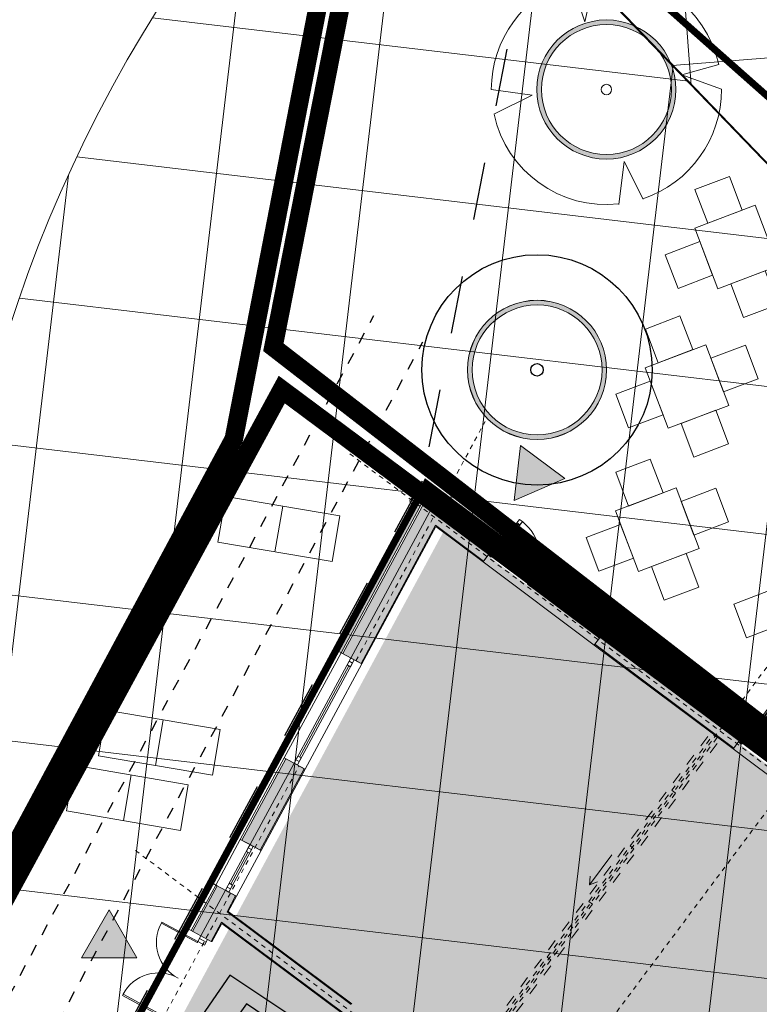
# Model space of a CAD drawing. Extents: x 5459245 to 5462690, y 5971016 to 5972523.
# Tile 21 of 198: x 5462423 to 5462439, y 5972187 to 5972208. Entities that reach past the tile are written whole.
import ezdxf

# ---------------------------------------------------------------- set-up
doc = ezdxf.new("R2010")
doc.units = 0
for name, pattern in [('8', [0.5, 0.25, -0.25]), ('Dot & Dashed', [33.5139, 17.6389, -8.81945, 0, -7.05555]), ('HIDDEN', [0.375, 0.25, -0.125])]:
    doc.linetypes.add(name, pattern=pattern)
doc.layers.get('0').update_dxf_attribs({"linetype": 'CONTINUOUS', "lineweight": 13})
doc.layers.add('! A3 - Wypełnienie zabruk', color=7, linetype='CONTINUOUS', lineweight=30, true_color=0xcca68a)
for name, color, linetype, lineweight in [('# elektryka', 1, 'CONTINUOUS', 30), ('0Z_BUDYNKI', 7, 'CONTINUOUS', 9), ('0Z_DRZEWA', 94, 'CONTINUOUS', 9), ('A_BUDYNKI', 7, 'CONTINUOUS', 13), ('A_GRANICA OPRACOWANIA', 7, 'CONTINUOUS', 5), ('A_LINIE MDCP_NIEPRZEKRACZLNA LINIA ZABUDOWY', 1, 'CONTINUOUS', 0), ('A_LINIE PZT', 7, 'CONTINUOUS', 13), ('A_MAŁA ARCHITEKTURA', 195, 'CONTINUOUS', 9), ('A_RURA OSŁONOWA', 7, 'CONTINUOUS', 20), ('A_STOLARKA', 140, 'CONTINUOUS', 5), ('A_WYMIARY WEWNETRZNE', 3, 'CONTINUOUS', 18), ('A_ZIELEŃ ISTNIEJĄCA', 7, 'CONTINUOUS', 18), ('A_ZIELEŃ WYSOKA PROJEKTOWANA', 255, 'CONTINUOUS', 18)]:
    doc.layers.add(name, color=color, linetype=linetype, lineweight=lineweight)
doc.layers.add('ADT CCTV', color=102, linetype='CONTINUOUS')
doc.styles.add('PZ', font='romand.shx', dxfattribs={"width": 0.7})
doc.dimstyles.new('PZ', dxfattribs={"dimscale": 0.5, "dimtxt": 2.2, "dimasz": 0, "dimexe": 0, "dimexo": 0, "dimgap": 0.5, "dimtad": 1, "dimdec": 1, "dimlfac": 0.1, "dimzin": 0, "dimdsep": 46, "dimtxsty": 'PZ', "dimcen": 0.09, "dimse1": 1, "dimse2": 1, "dimsd1": 1, "dimsd2": 1, "dimclrd": 8, "dimclre": 8, "dimclrt": 256, "dimadec": 0, "dimazin": 0, "dimtfac": 1, "dimtdec": 1, "dimtofl": 0, "dimtmove": 1, "dimatfit": 3, "dimfxl": 1, "dimtolj": 1, "dimtzin": 0, "dimarcsym": 0})

# ---------------------------------------------------------------- blocks, each defined once
blk = doc.blocks.new('A$C21973645')
at = {"layer": 'A_ZIELEŃ ISTNIEJĄCA', "flags": 128}
for points in [[(-0.29, 3.095), (-0.584, 1.826), (-0.954, 2.958)], [(3.033, 0.68), (2.038, 0.396), (3.108, 0.011)], [(-3.108, 0), (-2.004, -0.149), (-3.036, -0.669)], [(0.991, -2.963), (0.484, -1.945), (0.334, -3.104)]]:
    blk.add_lwpolyline(points, dxfattribs=at)
at = {"layer": 'A_ZIELEŃ ISTNIEJĄCA'}
blk.add_circle((0, 0), 0.141, dxfattribs=at)
for start, end in [(107.8655, 180), (12.6312, 95.3532), (288.4617, 0.2095), (192.4216, 276.1383)]:
    blk.add_arc((0, 0), 3.108, start, end, dxfattribs=at)
blk = doc.blocks.new('A$C1D973389')
at = {"layer": 'A_LINIE PZT', "lineweight": 30}
h = blk.add_hatch(color=256, dxfattribs=at)
h.dxf.hatch_style = 1
h.paths.add_polyline_path([(-0.465, -0.988), (0.73, -0.988), (0.132, 0.048)])
at = {"layer": 'A_LINIE PZT', "lineweight": 0}
blk.add_lwpolyline([(-0.465, -0.988), (0.73, -0.988), (0.132, 0.048), (-0.465, -0.988)], dxfattribs=at)
blk = doc.blocks.new('A$C069B4B86')
at = {"layer": 'A_STOLARKA'}
for p, q in [((-6, -0.9), (-6, 0)), ((-6, 0), (-3.1, 0)), ((-3.1, -0.6), (-3.1, 0)), ((-5.9, -1.8), (-5.9, -1.8)), ((-5.7, -1.8), (-5.9, -1.8)), ((-3.7, -1.9), (-5.7, -1.3)), ((-5.7, -1.3), (-5.7, -1.8)), ((-3.7, -2.6), (-5.7, -2)), ((-2.4, -0.7), (-3, -0.7)), ((-2.5, -7.4), (-3, -3.3)), ((-1.8, -7.4), (-2.4, -3.3)), ((-2.2, -7.4), (-2.2, -7.6)), ((-1.8, -7.4), (-2.2, -7.4)), ((-2.2, -7.6), (-2.2, -7.6)), ((-1.3, -7.7), (-0.4, -7.7)), ((-1.2, -2.7), (-0.9, -4.7)), ((-0.8, -4.8), (-0.4, -4.8)), ((-0.4, -4.8), (-0.4, -7.7))]:
    blk.add_line(p, q, dxfattribs=at)
at = {"layer": 'A_STOLARKA', "linetype": 'Continuous'}
for p, q in [((-3.1, -2.6), (-3.1, -1.3)), ((-3.1, -2.6), (-3.1, -1.3)), ((-2.9, -1.1), (-2.9, -1.1)), ((-2.9, -1.1), (-2.9, -1.1)), ((-2.9, -1.1), (-2.4, -1.1)), ((-2.9, -1.1), (-2.6, -1.1)), ((-2.9, -1.2), (-2.4, -1.2)), ((-2.7, -2.8), (-2.9, -2.8)), ((-2.4, -2.8), (-2.9, -2.8)), ((-2.6, -2.8), (-2.7, -2.8)), ((-2.6, -1.1), (-2.4, -1.1)), ((-2.6, -3.3), (-2.6, -2.8)), ((-2.4, -1.1), (-1.9, -1.1)), ((-2.4, -1.1), (-2.2, -1.1)), ((-2.4, -1.2), (-1.9, -1.2)), ((-1.9, -2.8), (-2.4, -2.8)), ((-2.2, -1.1), (-1.9, -1.1)), ((-2.1, -2.8), (-2.2, -2.8)), ((-2.2, -2.8), (-2.2, -3.3)), ((-1.9, -2.8), (-2.1, -2.8)), ((-1.9, -1.1), (-1.9, -1.1)), ((-1.9, -1.1), (-1.9, -1.1)), ((-1.8, -1.3), (-1.8, -2.6)), ((-1.7, -1.3), (-1.7, -2.6))]:
    blk.add_line(p, q, dxfattribs=at)
at = {"layer": 'A_STOLARKA'}
for centre, radius, start, end in [((-2, -0.9), 4.04, 179.4535, 193.5521), ((-5.7, -1.8), 0.2, 193.5521, 254.2004), ((-3.2, -1.3), 0.5, 97.8241, 172.1751), ((2.3, -2), 6, 172.1753, 180), ((2.3, -2), 6, 180, 187.8247), ((-3.2, -2.7), 0.5, 187.8245, 262.1759), ((-2.4, -6.7), 6, 82.1752, 97.8247), ((-2.4, 2.7), 6, 262.1753, 268.0898), ((-3, -0.6), 0.1, 180, 265.3136), ((-2.3, -7.4), 0.2, 187.9131, 277.9131), ((-2.4, 2.7), 6, 271.9102, 277.8247), ((-1.4, -3.6), 4.04, 257.5894, 270.5465), ((-1.7, -1.3), 0.5, 7.8244, 82.1758), ((-1.7, -2.7), 0.5, 277.8241, 352.1752), ((-7.1, -2), 6, 352.1752, 7.8247), ((-0.8, -4.7), 0.1, 186.9729, 270)]:
    blk.add_arc(centre, radius, start, end, dxfattribs=at)
at = {"layer": 'A_STOLARKA', "linetype": 'Continuous'}
for centre, radius, start, end in [((2.3, -2), 5.85, 172.1753, 180), ((2.3, -2), 5.85, 180, 187.8247), ((-3.2, -1.3), 0.35, 97.8239, 172.1751), ((-3.2, -2.7), 0.35, 187.8244, 262.1759), ((-2.4, -6.7), 5.85, 82.1753, 97.8247), ((-2.4, 2.7), 5.85, 262.1753, 270), ((-2.9, -1.3), 0.2, 90, 180), ((-2.9, -1.3), 0.2, 90, 180), ((-2.9, -1.3), 0.13, 90, 180), ((-2.9, -2.6), 0.2, 180, 270), ((-2.9, -2.6), 0.2, 180, 270), ((-2.9, -2.6), 0.13, 180, 270), ((-2.4, 2.7), 6, 268.0898, 271.9102), ((-2.4, 2.7), 5.85, 270, 277.8247), ((-1.9, -1.3), 0.2, 0, 90), ((-1.9, -1.3), 0.2, 0, 90), ((-1.9, -1.3), 0.13, 0, 90), ((-1.9, -2.6), 0.2, 270, 0), ((-1.9, -2.6), 0.2, 270, 0), ((-1.9, -2.6), 0.13, 270, 0), ((-1.7, -1.3), 0.35, 7.8243, 82.1758), ((-1.7, -2.7), 0.35, 277.8239, 352.1752), ((-7.1, -2), 5.85, 352.1752, 7.8247)]:
    blk.add_arc(centre, radius, start, end, dxfattribs=at)
blk = doc.blocks.new('A$C710608f1')
at = {"layer": 'A_BUDYNKI', "lineweight": 9}
for points in [[(3440, 1494.8), (3034.3, 1434.7), (3036.1, 1422.9), (3428, 1480.9), (3428, 1294.7), (3440, 1294.7)], [(3404, 620), (3424, 620), (3424, 994.7), (3404, 994.7)]]:
    blk.add_hatch(color=256, dxfattribs=at).paths.add_polyline_path(points)
h = blk.add_hatch(color=256, dxfattribs=at)
h.paths.add_polyline_path([(3036.7, 1418.9), (3039.6, 1399.1), (3404, 1453.1), (3404, 1294.7), (3424, 1294.7), (3424, 1476.2)])
h.paths.add_polyline_path([(2583.6, 1351.9), (2586.5, 1332.1), (2784.4, 1361.4), (2781.5, 1381.1)])
h.paths.add_polyline_path([(2475.8, 1315.7), (2472.8, 1335.5), (2362, 1319.1), (2364.9, 1299.3)])
h = blk.add_hatch(color=256, dxfattribs=at)
h.paths.add_polyline_path([(3379, 620), (3404, 620), (3404, 994.7), (3379, 994.7)])
h.paths.add_polyline_path([(3404, 320), (3379, 320), (3379, 61), (3219.2, 61), (3219.2, 36), (3404, 36)])
h.paths.add_polyline_path([(3039.6, 1399.1), (3043.3, 1374.4), (3379, 1424.1), (3379, 1294.7), (3404, 1294.7), (3404, 1453.1)])
h.paths.add_polyline_path([(2586.5, 1332.1), (2590.2, 1307.3), (2788, 1336.6), (2784.4, 1361.4)])
h.paths.add_polyline_path([(2479.4, 1290.9), (2475.8, 1315.7), (2364.9, 1299.3), (2368.6, 1274.6), (2415.7, 1281.5), (2415.7, 950), (2440.7, 950), (2440.7, 1285.2)])
at = {"layer": 'A_BUDYNKI', "linetype": 'Dot & Dashed', "ltscale": 0.05}
for p, q in [((3391.6, 1665.4), (3390.7, -154.7)), ((2428.2, 1522.8), (2428.2, -154.7)), ((3041.4, 1386.8), (3622.1, 1472.7)), ((-361.9, 883), (2786.2, 1349)), ((3622.1, 667.5), (-270.5, 667.5)), ((3622.1, 481.5), (1328.2, 481.5))]:
    blk.add_line(p, q, dxfattribs=at)
at = {"layer": 'A_BUDYNKI', "linetype": 'Continuous', "lineweight": 9}
for p, q in [((3424, 1476.2), (3424, 1294.7)), ((3036.7, 1418.9), (3034.3, 1434.7)), ((2784.4, 1361.4), (2780.9, 1385.1)), ((2472.8, 1335.5), (2470.5, 1351.3)), ((2586.5, 1332.1), (2583, 1355.8)), ((2364.9, 1299.3), (2359.7, 1334.9)), ((3440, 1294.7), (3424, 1294.7)), ((3424, 994.7), (3424, 620)), ((2956, 693), (2971.9, 703.1)), ((3037, 693), (2956, 693)), ((2956, 693), (2971.9, 682.8))]:
    blk.add_line(p, q, dxfattribs=at)
at = {"layer": 'A_BUDYNKI', "lineweight": 9}
for p, q in [((3039.6, 1399.1), (3404, 1453.1)), ((3043.3, 1374.4), (3379, 1424.1)), ((3379, 1424.1), (3379, 1294.7)), ((3031.7, 1398), (2784.4, 1361.4)), ((3040.8, 1391.2), (2785.6, 1353.4)), ((3023.4, 1392.7), (2801.8, 1359.9)), ((3039.6, 1399.1), (3035.7, 1398.5)), ((3043.3, 1374.4), (3039.6, 1399.1)), ((2586.5, 1332.1), (2784.4, 1361.4)), ((2788, 1336.6), (2784.4, 1361.4)), ((2578.6, 1330.9), (2475.8, 1315.7)), ((2587.7, 1324.2), (2476.9, 1307.8)), ((2570.3, 1325.6), (2493.2, 1314.2)), ((2586.5, 1332.1), (2582.6, 1331.5)), ((2590.2, 1307.3), (2586.5, 1332.1)), ((2590.2, 1307.3), (2788, 1336.6)), ((2364.9, 1299.3), (2475.8, 1315.7)), ((2364.9, 1299.3), (2368.6, 1274.5)), ((2479.4, 1290.9), (2475.8, 1315.7)), ((2368.6, 1274.5), (2415.7, 1281.5)), ((2415.7, 1281.5), (2415.7, 950)), ((2440.7, 1285.2), (2479.4, 1290.9)), ((2440.7, 1285.2), (2440.7, 950)), ((3379, 1294.7), (3404, 1294.7)), ((3396, 1290.7), (3396, 1294.7)), ((3396, 1002.7), (3396, 1186.7)), ((3400, 1002.7), (3400, 1180.7)), ((3404, 994.7), (3404, 1188.7)), ((3379, 994.7), (3379, 620)), ((3396, 994.7), (3396, 998.7)), ((3404, 994.7), (3404, 620)), ((3379, 620), (3404, 620)), ((3396, 616), (3396, 620))]:
    blk.add_line(p, q, dxfattribs=at)
at = {"layer": 'A_BUDYNKI', "lineweight": 9, "ltscale": 2}
blk.add_line((2358.3, 1298.3), (2360.7, 1282), dxfattribs=at)
at = {"layer": 'A_BUDYNKI', "linetype": '8', "lineweight": 9, "ltscale": 50}
blk.add_line((3440, 1294.7), (3440, 320), dxfattribs=at)
at = {"layer": 'A_BUDYNKI', "linetype": '8', "lineweight": 9, "ltscale": 100}
for p, q in [((2440.7, 680), (3378.2, 680)), ((2440.7, 655), (3378.2, 655))]:
    blk.add_line(p, q, dxfattribs=at)
at = {"layer": 'A_BUDYNKI', "linetype": 'Continuous', "lineweight": 9}
for points in [[(3034.3, 1434.7), (3440, 1494.8), (3440, 1294.7)], [(3036.1, 1422.9), (3428, 1480.9), (3428, 1294.7)], [(3036.7, 1418.9), (3424, 1476.2)], [(3036.7, 1418.9), (3424, 1476.2), (3424, 1294.7)], [(2583, 1355.8), (2780.9, 1385.1)], [(2583.6, 1351.9), (2781.5, 1381.1)], [(2583.6, 1351.9), (2781.5, 1381.1)], [(2359.7, 1334.9), (2470.5, 1351.3)], [(2361.4, 1323), (2472.2, 1339.4)], [(2362, 1319.1), (2472.8, 1335.5)], [(2362, 1319.1), (2472.8, 1335.5)], [(3424, 994.7), (3424, 620)]]:
    blk.add_lwpolyline(points, dxfattribs=at)
at = {"layer": 'A_BUDYNKI', "lineweight": 9}
for points in [[(3404, 1294.7), (3404, 1453.1)], [(3043.6, 1372.4), (3377, 1421.8), (3377, 1294.7)], [(2590.5, 1305.4), (2788.3, 1334.6)], [(2413.7, 950), (2413.7, 1279.2), (2368.9, 1272.6)], [(2442.7, 950), (2442.7, 1283.5), (2479.7, 1289)], [(3377, 994.7), (3377, 620.2)], [(3404, 994.7), (3379, 994.7)], [(3379, 620), (3404, 620)]]:
    blk.add_lwpolyline(points, dxfattribs=at)
for points in [[(2780.9, 1385.1), (2788.3, 1334.6), (3043.6, 1372.4), (3036.1, 1422.9)], [(3022.8, 1396.6), (3024, 1388.7), (3032.9, 1390), (3031.7, 1398)], [(3031.7, 1398), (3032.9, 1390), (3040.8, 1391.2), (3039.6, 1399.1)], [(2784.4, 1361.4), (2785.6, 1353.4), (2793.5, 1354.6), (2792.3, 1362.5)], [(2784.4, 1361.4), (2785.6, 1353.4), (2793.5, 1354.6), (2792.3, 1362.5)], [(2792.3, 1362.5), (2793.5, 1354.6), (2802.4, 1355.9), (2801.2, 1363.8)], [(2472.2, 1339.4), (2479.7, 1289), (2590.5, 1305.4), (2583, 1355.8)], [(2569.7, 1329.6), (2570.9, 1321.7), (2579.8, 1323), (2578.6, 1330.9)], [(2578.6, 1330.9), (2579.8, 1323), (2587.7, 1324.2), (2586.5, 1332.1)], [(2475.8, 1315.7), (2476.9, 1307.8), (2484.8, 1308.9), (2483.7, 1316.8)], [(2475.8, 1315.7), (2476.9, 1307.8), (2484.8, 1308.9), (2483.7, 1316.8)], [(2483.7, 1316.8), (2484.8, 1308.9), (2493.7, 1310.2), (2492.6, 1318.2)], [(3424, 1294.7), (3377, 1294.7), (3377, 994.7), (3424, 994.7)], [(3396, 1294.7), (3404, 1294.7), (3404, 1286.7), (3396, 1286.7)], [(3396, 1188.7), (3404, 1188.7), (3404, 1180.7), (3396, 1180.7)], [(3396, 1002.7), (3404, 1002.7), (3404, 994.7), (3396, 994.7)], [(3424, 620), (3377, 620), (3377, 320), (3424, 320)], [(3396, 620), (3404, 620), (3404, 612), (3396, 612)]]:
    blk.add_lwpolyline(points, close=True, dxfattribs=at)
at = {"layer": 'A_BUDYNKI', "lineweight": 9, "ltscale": 2}
for points in [[(2338.7, 1384.4), (2335.8, 1383.9), (2348.7, 1296.9), (2351.6, 1297.3)], [(2160.7, 1358), (2163.7, 1358.4), (2176.5, 1271.4), (2173.6, 1270.9)], [(2354, 1281), (2367.3, 1282.9), (2364.9, 1299.3), (2351.6, 1297.3)], [(3407.5, 1278.7), (3416.5, 1278.7), (3416.5, 1286.7), (3407.5, 1286.7)], [(3497.5, 1286.7), (3497.5, 1278.7), (3416.5, 1278.7), (3416.5, 1286.7)], [(3488.5, 1283.7), (3416.5, 1283.7), (3416.5, 1281.7), (3488.5, 1281.7)], [(3488.5, 1278.7), (3497.5, 1278.7), (3497.5, 1286.7), (3488.5, 1286.7)], [(3407.5, 604), (3416.5, 604), (3416.5, 612), (3407.5, 612)], [(3497.5, 612), (3497.5, 604), (3416.5, 604), (3416.5, 612)], [(3488.5, 609), (3416.5, 609), (3416.5, 607), (3488.5, 607)]]:
    blk.add_lwpolyline(points, close=True, dxfattribs=at)
at = {"layer": 'A_BUDYNKI', "linetype": '8', "lineweight": 9, "ltscale": 50}
for points in [[(2626.2, 672.6), (2776.2, 672.6), (2776.2, 662.6), (2626.2, 662.6)], [(2776.2, 672.6), (2926.2, 672.6), (2926.2, 662.6), (2776.2, 662.6)], [(2926.2, 672.6), (3076.2, 672.6), (3076.2, 662.6), (2926.2, 662.6)], [(3076.2, 672.6), (3226.2, 672.6), (3226.2, 662.6), (3076.2, 662.6)], [(3226.2, 672.6), (3376.2, 672.6), (3376.2, 662.6), (3226.2, 662.6)]]:
    blk.add_lwpolyline(points, close=True, dxfattribs=at)
at = {"layer": 'A_BUDYNKI', "lineweight": 9}
blk.add_circle((3391.3, 1495.2), 6, dxfattribs=at)
at = {"layer": 'A_BUDYNKI', "lineweight": 9, "ltscale": 2}
for centre, start, end in [((2347.7, 1298.4), 97.9551, 189.5177), ((2177, 1273.1), 7.3199, 98.8826)]:
    blk.add_arc(centre, 86.3, start, end, dxfattribs=at)
at = {"layer": 'A_BUDYNKI', "lineweight": 9}
blk.add_arc((3407.4, 1278.7), 90.1, 267.8567, 359.9658, dxfattribs=at)
at = {"layer": 'A_BUDYNKI', "lineweight": 9, "xscale": -1, "rotation": 90}
for p in [(3404, 1286.2), (3404, 611.6)]:
    blk.add_blockref('A$C069B4B86', p, dxfattribs=at)
blk = doc.blocks.new('A$C77183700')
at = {"layer": '0Z_DRZEWA', "color": 86, "lineweight": 30, "true_color": 0x1a7000}
for radius in [2.487, 0.135]:
    blk.add_circle((0, 0), radius, dxfattribs=at)
blk = doc.blocks.new('A770198')
at = {"layer": 'ADT CCTV', "color": 140, "lineweight": 9}
for p, q in [((30, 19.042), (6.818, 38.084)), ((7.785, 37.289), (7.765, 0.777)), ((4.609, 35.02), (4.591, 3.093)), ((10.959, 34.682), (10.941, 3.387)), ((14.132, 32.076), (14.118, 5.996)), ((2.84, 31.782), (14.498, 31.776)), ((17.306, 29.469), (17.294, 8.605)), ((1.566, 28.608), (18.366, 28.599)), ((1.43, 28.195), (1.42, 9.922)), ((0.689, 25.434), (22.234, 25.421)), ((0.173, 22.259), (26.102, 22.244)), ((30, 19.042), (0, 19.041)), ((30, 19.042), (6.818, 0)), ((0.164, 15.909), (26.168, 15.894)), ((0.671, 12.734), (22.305, 12.721)), ((2.802, 6.382), (14.58, 6.376))]:
    blk.add_line(p, q, dxfattribs=at)
blk.add_arc((30, 19.042), 30, 140.6005, 219.4005, dxfattribs=at)
blk = doc.blocks.new('G$CFAE608CC')
at = {"layer": 'ADT CCTV', "rotation": 90}
blk.add_blockref('A770198', (38.084, 0), dxfattribs=at)

msp = doc.modelspace()

# ---------------------------------------------------------------- hatches: boundary and pattern name
h = msp.add_hatch(color=256)
h.dxf.hatch_style = 1
edge = h.paths.add_edge_path(flags=17)
edge.add_arc((5462435.22, 5972206.697), 1.403, 0, 360)
edge = h.paths.add_edge_path()
edge.add_arc((5462435.22, 5972206.697), 1.503, 0, 360)
h = msp.add_hatch(color=256)
h.dxf.hatch_style = 1
edge = h.paths.add_edge_path(flags=17)
edge.add_arc((5462433.722, 5972200.642), 1.403, 0, 360)
edge = h.paths.add_edge_path()
edge.add_arc((5462433.722, 5972200.642), 1.503, 0, 360)
at = {"layer": '0Z_BUDYNKI', "lineweight": 0, "true_color": 0x0063c7}
msp.add_hatch(color=152, dxfattribs=at).paths.add_polyline_path([(5462414.571, 5972165.429), (5462431.776, 5972197.29), (5462443.746, 5972188.339), (5462423.187, 5972160.777)])

# ---------------------------------------------------------------- linework, layer by layer
at = {"layer": '! A3 - Wypełnienie zabruk', "color": 1}
for points in [[(5462450.248, 5972193.565), (5462438.88, 5972180.74), (5462434.846, 5972171.091), (5462426.656, 5972177.198), (5462432.096, 5972183.794), (5462427.446, 5972186.953), (5462425.267, 5972183.89)], [(5462433.929, 5972158.557), (5462431.728, 5972158.924), (5462435.029, 5972170.894), (5462426.717, 5972176.94), (5462432.401, 5972184.025), (5462427.083, 5972187.567), (5462424.394, 5972183.658)]]:
    msp.add_lwpolyline(points, dxfattribs=at)
msp.add_lwpolyline([(5462432.22, 5972200.642, 1), (5462435.225, 5972200.642, 1)], format="xyb", close=True)
for centre, radius in [((5462435.22, 5972206.697), 1.503), ((5462435.22, 5972206.697), 1.503), ((5462435.22, 5972206.697), 1.403), ((5462433.722, 5972200.642), 1.503), ((5462433.722, 5972200.642), 1.503), ((5462433.722, 5972200.642), 1.403)]:
    msp.add_circle(centre, radius)
at = {"layer": 'A_GRANICA OPRACOWANIA', "color": 236, "linetype": 'HIDDEN', "ltscale": 5, "true_color": 0x8a0045, "const_width": 0.4}
msp.add_lwpolyline([(5462385.18, 5972097.94), (5462407.14, 5972103.91), (5462448.06, 5972094.45), (5462450.21, 5972103.75), (5462455.34, 5972102.56), (5462452.32, 5972150.13), (5462452.01, 5972160.32), (5462452.51, 5972171.14), (5462453.89, 5972181.3), (5462456.12, 5972191.3), (5462459.04, 5972200.82), (5462462.69, 5972210.08), (5462471.3, 5972227.41), (5462464.99, 5972231.39), (5462432.19, 5972224.99), (5462427.17, 5972199.15), (5462410.43, 5972168), (5462406.62, 5972160.9)], close=True, dxfattribs=at)
at = {"layer": 'A_GRANICA OPRACOWANIA', "color": 142, "linetype": 'HIDDEN', "ltscale": 5, "true_color": 0x00a4db, "const_width": 0.4}
msp.add_lwpolyline([(5462445.107, 5972187.922), (5462428.025, 5972201.131), (5462432.684, 5972224.781), (5462464.99, 5972231.39), (5462471.3, 5972227.41), (5462463.559, 5972210.621), (5462459.04, 5972200.82), (5462454.573, 5972183.895), (5462452.656, 5972172.212), (5462439.914, 5972180.527), (5462445.429, 5972187.481), (5462445.107, 5972187.922)], dxfattribs=at)
at = {"layer": 'A_GRANICA OPRACOWANIA', "color": 102, "linetype": 'HIDDEN', "ltscale": 5, "true_color": 0x26cf34, "const_width": 0.4}
msp.add_lwpolyline([(5462446.996, 5972156.925), (5462446.996, 5972156.925), (5462429.365, 5972170.109), (5462422.785, 5972161.31), (5462410.899, 5972168.345), (5462428.206, 5972200.217), (5462444.941, 5972187.767), (5462439.457, 5972180.419), (5462448.412, 5972174.097), (5462448.671, 5972173.884)], dxfattribs=at)
at = {"layer": 'A_LINIE MDCP_NIEPRZEKRACZLNA LINIA ZABUDOWY', "linetype": '8', "lineweight": 30, "ltscale": 5}
msp.add_lwpolyline([(5462393.987, 5972110.746), (5462445.418, 5972098.987), (5462450.458, 5972121.204), (5462448.605, 5972152.265), (5462448.421, 5972167.259), (5462449.998, 5972179.841), (5462452.156, 5972190.842), (5462455.383, 5972201.623), (5462459.502, 5972212.212), (5462463.442, 5972219.236), (5462467.412, 5972225.643), (5462467.286, 5972226.265), (5462435.479, 5972219.834), (5462431.237, 5972198.238), (5462411.039, 5972160.834)], close=True, dxfattribs=at)
at = {"layer": 'A_LINIE PZT', "const_width": 0.15}
for points in [[(5462448.056, 5972198.267), (5462453.9, 5972203.306), (5462457.829, 5972213.58), (5462461.512, 5972218.982), (5462455.108, 5972225.242), (5462438.17, 5972221.47), (5462434.804, 5972210.001), (5462434.804, 5972210.001)], [(5462417.033, 5972180.287), (5462427.17, 5972199.15), (5462429.207, 5972209.634), (5462434.804, 5972210.001), (5462448.056, 5972198.267), (5462448.092, 5972193.737), (5462443.296, 5972189.24), (5462431.325, 5972198.191), (5462420.614, 5972178.354)]]:
    msp.add_lwpolyline(points, close=True, dxfattribs=at)
at = {"layer": 'A_MAŁA ARCHITEKTURA'}
for p, q in [((5462428.227, 5972197.7), (5462428.059, 5972196.714)), ((5462425.646, 5972193.083), (5462425.478, 5972192.097)), ((5462424.954, 5972191.893), (5462424.787, 5972190.907))]:
    msp.add_line(p, q, dxfattribs=at)
for points in [[(5462437.409, 5972203.81), (5462438.156, 5972204.093), (5462437.88, 5972204.82), (5462437.133, 5972204.537)], [(5462437.625, 5972202.394), (5462438.934, 5972202.891), (5462438.437, 5972204.2), (5462437.128, 5972203.703)], [(5462436.768, 5972202.401), (5462437.514, 5972202.685), (5462437.238, 5972203.412), (5462436.492, 5972203.129)], [(5462437.906, 5972202.501), (5462438.652, 5972202.784), (5462438.928, 5972202.056), (5462438.182, 5972201.773)], [(5462436.339, 5972200.795), (5462437.086, 5972201.079), (5462436.81, 5972201.806), (5462436.063, 5972201.523)], [(5462436.555, 5972199.38), (5462437.863, 5972199.876), (5462437.367, 5972201.185), (5462436.058, 5972200.689)], [(5462437.753, 5972200.167), (5462438.5, 5972200.451), (5462438.224, 5972201.178), (5462437.477, 5972200.895)], [(5462435.697, 5972199.387), (5462436.444, 5972199.671), (5462436.168, 5972200.398), (5462435.421, 5972200.115)], [(5462436.836, 5972199.486), (5462437.582, 5972199.77), (5462437.858, 5972199.042), (5462437.112, 5972198.759)], [(5462435.698, 5972197.702), (5462436.445, 5972197.985), (5462436.169, 5972198.713), (5462435.422, 5972198.43)], [(5462426.995, 5972197.909), (5462426.827, 5972196.924), (5462429.292, 5972196.504), (5462429.459, 5972197.49)], [(5462435.914, 5972196.286), (5462437.223, 5972196.783), (5462436.726, 5972198.092), (5462435.417, 5972197.595)], [(5462437.112, 5972197.074), (5462437.859, 5972197.357), (5462437.583, 5972198.085), (5462436.836, 5972197.801)], [(5462435.057, 5972196.294), (5462435.803, 5972196.577), (5462435.527, 5972197.305), (5462434.781, 5972197.021)], [(5462436.195, 5972196.393), (5462436.942, 5972196.676), (5462437.218, 5972195.949), (5462436.471, 5972195.666)], [(5462438.249, 5972194.858), (5462438.995, 5972195.141), (5462438.719, 5972195.869), (5462437.973, 5972195.585)], [(5462424.414, 5972193.292), (5462424.246, 5972192.307), (5462426.711, 5972191.887), (5462426.878, 5972192.873)], [(5462423.722, 5972192.103), (5462423.554, 5972191.117), (5462426.019, 5972190.697), (5462426.187, 5972191.683)]]:
    msp.add_lwpolyline(points, close=True, dxfattribs=at)
at = {"layer": 'A_RURA OSŁONOWA', "color": 7, "linetype": '8', "lineweight": 25}
for p, q in [((5462410.27, 5972164.647), (5462430.198, 5972201.818)), ((5462411.327, 5972164.08), (5462431.256, 5972201.251))]:
    msp.add_line(p, q, dxfattribs=at)

# ---------------------------------------------------------------- block references
at = {"layer": 'A_LINIE PZT', "lineweight": 30, "xscale": -1, "rotation": 263.21158034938}
msp.add_blockref('A$C1D973389', (5462434.261, 5972198.169), dxfattribs=at)
at = {"layer": 'A_LINIE PZT', "lineweight": 30, "rotation": 240.0000000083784}
msp.add_blockref('A$C1D973389', (5462425.097, 5972188.081), dxfattribs=at)
at = {"layer": 'A_WYMIARY WEWNETRZNE', "linetype": 'Continuous', "xscale": 0.01, "yscale": 0.01, "zscale": 0.01, "rotation": 53.21158041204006}
msp.add_blockref('A$C710608f1', (5462422.7, 5972161.697), dxfattribs=at)
at = {"layer": 'A_ZIELEŃ ISTNIEJĄCA', "xscale": 0.7999999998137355, "yscale": 0.7999999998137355, "zscale": 0.7999999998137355}
msp.add_blockref('A$C21973645', (5462435.22, 5972206.697), dxfattribs=at)
at = {"layer": 'A_ZIELEŃ WYSOKA PROJEKTOWANA'}
msp.add_blockref('A$C77183700', (5462433.722, 5972200.642), dxfattribs=at)
at = {"layer": 'ADT CCTV'}
for p, rotation in [((5462467.509, 5972223.83), 184.5356804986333), ((5462423.332, 5972214.838), 263.2847800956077)]:
    msp.add_blockref('G$CFAE608CC', p, dxfattribs=dict(at, rotation=rotation))

# ---------------------------------------------------------------- leaders
at = {"layer": '# elektryka', "lineweight": 15, "has_arrowhead": 0, "annotation_type": 0, "has_hookline": 1, "hookline_direction": 0, "text_width": 13.308, "horizontal_direction": (0, 1, 0)}
msp.add_leader([(5462432.018, 5972174.158), (5462418.524, 5972182.493)], dimstyle='PZ', override={"dimgap": 0.1, "dimclrd": 7}, dxfattribs=at)

doc.saveas('drawing.dxf')
